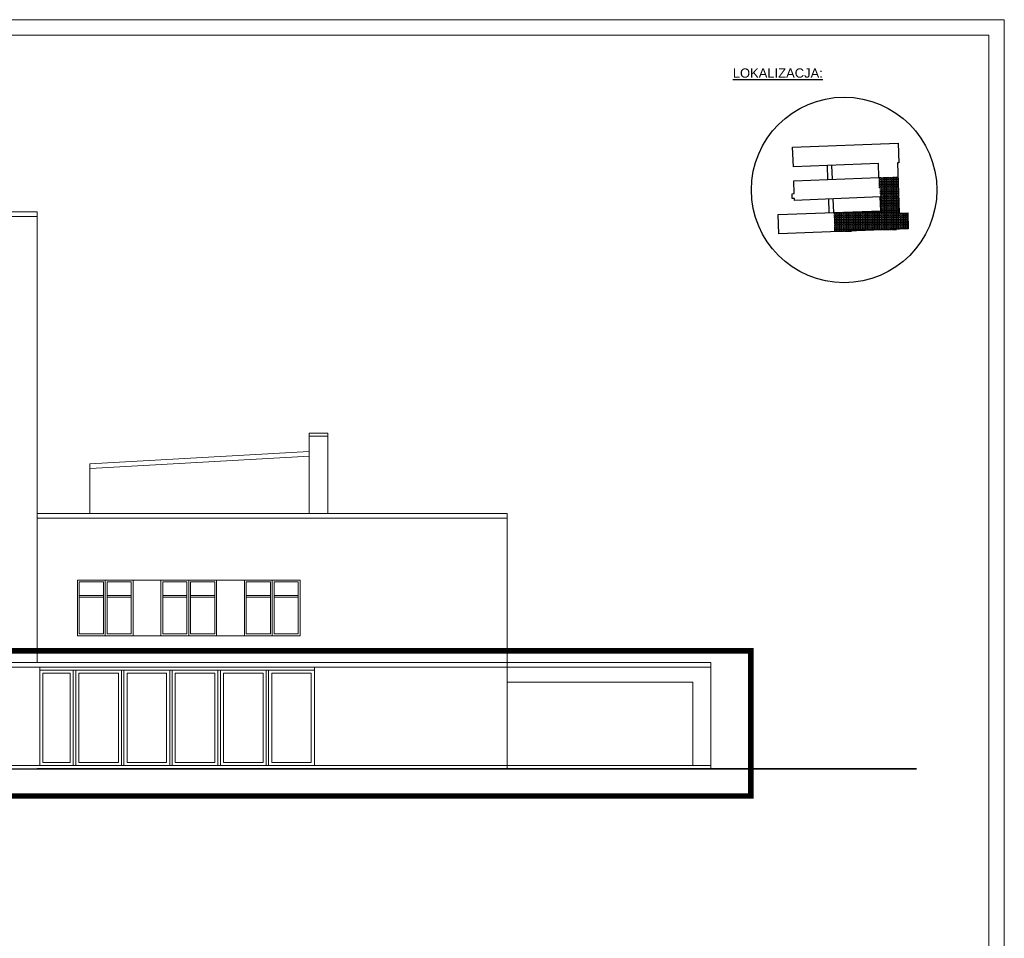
# Model space of a CAD drawing. Header units: millimetres. Extents: x 6173 to 12873, y 4301 to 10241.
# Tile 11 of 11: x 9688 to 12873, y 7271 to 10241. Entities that reach past the tile are written whole.
import ezdxf

# ---------------------------------------------------------------- set-up
doc = ezdxf.new("R2010")
doc.units = ezdxf.units.MM
doc.linetypes.add('ACAD_ISO02W100', pattern=[15, 12, -3])
doc.linetypes.add('DASHED2', pattern=[0.375, 0.25, -0.125])
doc.layers.add('SQ_ELEWACJE', color=7, linetype='Continuous', lineweight=5, true_color=0x3b3b3b)
for name, color, linetype, lineweight in [('SQ_Opisy', 7, 'Continuous', 18), ('SQ_PROJ.Ściany', 7, 'Continuous', 35), ('SQ_ZAKRES_OPRACOWANIA', 7, 'ACAD_ISO02W100', 20)]:
    doc.layers.add(name, color=color, linetype=linetype, lineweight=lineweight)
doc.styles.add('SQ_Arial', font='arial.ttf')

msp = doc.modelspace()

# ---------------------------------------------------------------- hatches: boundary and pattern name
at = {"true_color": 0x000000}
h = msp.add_hatch(dxfattribs=at)
h.set_pattern_fill('ANGLE', color=18, scale=0.8)
h.set_pattern_definition([(360, (-10033.002, -14409.5335), (3e-15, 5.588), [4.064, -1.524]), (90, (-10033.002, -14409.5335), (-5.588, 3e-15), [4.064, -1.524])])
h.paths.add_polyline_path([(12560.9, 9616.2), (12533.1, 9615.5), (12529, 9733), (12467.5, 9730.9), (12471.7, 9668), (12473.3, 9623), (12321.4, 9617.7), (12323.8, 9555.2), (12562.3, 9564.4)])

# ---------------------------------------------------------------- linework, layer by layer
at = {"color": 18, "true_color": 0x000000}
for p, q in [((12302.7, 9724.5), (12301.1, 9769.6)), ((12317.4, 9725.1), (12315.7, 9770.1)), ((12306.8, 9617.2), (12305.1, 9661.4)), ((12321.4, 9617.7), (12319.7, 9662))]:
    msp.add_line(p, q, dxfattribs=at)
msp.add_lwpolyline([(12187.8, 9828.5), (12530.1, 9841.5), (12531.9, 9778.6), (12527.4, 9778.4), (12533.1, 9615.5), (12560.9, 9616.2), (12562.3, 9564.4), (12143.4, 9548.3), (12141.1, 9611.3), (12473.3, 9623), (12471.7, 9668), (12194.7, 9657), (12194.5, 9663.3), (12187, 9663), (12186.5, 9678.4), (12193.8, 9678.7), (12192.1, 9720.2), (12467.5, 9730.9), (12465.6, 9775.7), (12190.8, 9765.5)], close=True, dxfattribs=at)
msp.add_circle((12354.9, 9690.7), 299.9, dxfattribs=at)
at = {"layer": 'SQ_ELEWACJE'}
for p, q in [((9745, 9619.5), (7037.5, 9619.5)), ((9745, 8162.9), (9745, 9619.5)), ((9745, 9604.5), (7037.5, 9604.5)), ((10625, 8644.7), (10625, 8904.7)), ((10685, 8904.7), (10625, 8904.7)), ((10685, 8894.7), (10625, 8894.7)), ((10685, 8644.7), (10685, 8904.7)), ((10625, 8844.7), (9915, 8804.7)), ((10625.8, 8829.7), (9915.8, 8789.7)), ((9915, 8644.7), (9915, 8804.7)), ((11265, 8644.7), (9745, 8644.7)), ((11265, 8644.7), (11265, 7819.5)), ((11265, 8629.7), (9745, 8629.7)), ((9875, 8249.5), (9875, 8429.5)), ((10595, 8429.5), (9875, 8429.5)), ((9959, 8423.5), (9959, 8255.5)), ((9965, 8429.5), (9965, 8249.5)), ((9971, 8423.5), (9971, 8255.5)), ((10229, 8423.5), (10229, 8255.5)), ((10235, 8429.5), (10235, 8249.5)), ((10241, 8423.5), (10241, 8255.5)), ((10499, 8423.5), (10499, 8255.5)), ((10505, 8429.5), (10505, 8249.5)), ((10511, 8423.5), (10511, 8255.5)), ((10595, 8249.5), (10595, 8429.5)), ((9881, 8379.5), (9959, 8379.5)), ((9971, 8379.5), (10049, 8379.5)), ((10151, 8379.5), (10229, 8379.5)), ((10241, 8379.5), (10319, 8379.5)), ((10421, 8379.5), (10499, 8379.5)), ((10511, 8379.5), (10589, 8379.5)), ((9881, 8373.5), (9959, 8373.5)), ((9971, 8373.5), (10049, 8373.5)), ((10151, 8373.5), (10229, 8373.5)), ((10241, 8373.5), (10319, 8373.5)), ((10421, 8373.5), (10499, 8373.5)), ((10511, 8373.5), (10589, 8373.5)), ((10595, 8249.5), (9875, 8249.5)), ((11265, 8162.9), (9375, 8162.9)), ((11924.3, 8162.9), (11265, 8162.9)), ((11924.3, 8162.9), (11924.3, 7819.5)), ((11265, 8147.9), (9375, 8147.9)), ((10641.5, 8137.9), (9753.5, 8137.9)), ((10631.5, 8127.9), (10503.5, 8127.9)), ((11924.3, 8147.9), (11265, 8147.9)), ((11265, 8099.5), (11865.4, 8099.5)), ((11265, 8099.5), (11265, 7819.5)), ((11865.4, 8099.5), (11865.4, 7829.5)), ((9745, 7829.5), (7037.5, 7829.5)), ((9745, 7829.5), (11265, 7829.5)), ((11265, 7829.5), (11924.3, 7829.5))]:
    msp.add_line(p, q, dxfattribs=at)
at = {"layer": 'SQ_ELEWACJE', "color": 251, "true_color": 0x696969}
for points in [[(9875, 8429.5), (10055, 8429.5), (10055, 8249.5), (9875, 8249.5)], [(10145, 8429.5), (10325, 8429.5), (10325, 8249.5), (10145, 8249.5)], [(10415, 8429.5), (10595, 8429.5), (10595, 8249.5), (10415, 8249.5)], [(9753.5, 8137.9), (9753.5, 8137.9), (9753.5, 7829.5), (9753.5, 7829.5)], [(9763.5, 8127.9), (9851.5, 8127.9), (9851.5, 7839.5), (9763.5, 7839.5)], [(9861.5, 7829.5), (9869.5, 7829.5), (9869.5, 8137.9), (9861.5, 8137.9)], [(9879.5, 8127.9), (10007.5, 8127.9), (10007.5, 7839.5), (9879.5, 7839.5)], [(10017.5, 7829.5), (10025.5, 7829.5), (10025.5, 8137.9), (10017.5, 8137.9)], [(10035.5, 8127.9), (10163.5, 8127.9), (10163.5, 7839.5), (10035.5, 7839.5)], [(10173.5, 7829.5), (10181.5, 7829.5), (10181.5, 8137.9), (10173.5, 8137.9)], [(10191.5, 8127.9), (10319.5, 8127.9), (10319.5, 7839.5), (10191.5, 7839.5)], [(10329.5, 7829.5), (10337.5, 7829.5), (10337.5, 8137.9), (10329.5, 8137.9)], [(10347.5, 8127.9), (10475.5, 8127.9), (10475.5, 7839.5), (10347.5, 7839.5)], [(10485.5, 7829.5), (10493.5, 7829.5), (10493.5, 8137.9), (10485.5, 8137.9)], [(10503.5, 8127.9), (10631.5, 8127.9), (10631.5, 7839.5), (10503.5, 7839.5)]]:
    msp.add_lwpolyline(points, close=True, dxfattribs=at)
for points in [[(9959, 8255.5), (9881, 8255.5), (9881, 8423.5), (9959, 8423.5)], [(9971, 8423.5), (10049, 8423.5), (10049, 8255.5), (9971, 8255.5)], [(10229, 8255.5), (10151, 8255.5), (10151, 8423.5), (10229, 8423.5)], [(10241, 8423.5), (10319, 8423.5), (10319, 8255.5), (10241, 8255.5)], [(10499, 8255.5), (10421, 8255.5), (10421, 8423.5), (10499, 8423.5)], [(10511, 8423.5), (10589, 8423.5), (10589, 8255.5), (10511, 8255.5)], [(9753.5, 8137.9), (9753.5, 8147.9)], [(10641.5, 8147.9), (10641.5, 7829.5)]]:
    msp.add_lwpolyline(points, dxfattribs=at)
at = {"layer": 'SQ_Opisy', "color": 7}
for p, q in [((6173.1, 10241.1), (12873.1, 10241.1)), ((12873.1, 10241.1), (12873.1, 4301.1)), ((6423.1, 10191.1), (12823.1, 10191.1)), ((12823.1, 10191.1), (12823.1, 4351.1))]:
    msp.add_line(p, q, dxfattribs=at)
at = {"layer": 'SQ_PROJ.Ściany'}
for p, q in [((9745, 7819.5), (7037.5, 7792.1)), ((9745.1, 7819.5), (11265, 7819.5)), ((11265, 7819.5), (12588.9, 7819.5))]:
    msp.add_line(p, q, dxfattribs=at)
at = {"layer": 'SQ_ZAKRES_OPRACOWANIA', "color": 251, "linetype": 'DASHED2', "ltscale": 100, "true_color": 0x636466, "const_width": 18}
msp.add_lwpolyline([(6880.3, 8200.7), (12053.2, 8200.7), (12053.2, 7731.3), (6880.3, 7731.3)], close=True, dxfattribs=at)

# ---------------------------------------------------------------- texts
at = {"color": 18, "true_color": 0x000000, "insert": (11994.9, 10083.6), "char_height": 30, "width": 960.086, "attachment_point": 1, "style": 'SQ_Arial'}
msp.add_mtext('{\\LLOKALIZACJA:}', dxfattribs=at)

doc.saveas('drawing.dxf')
